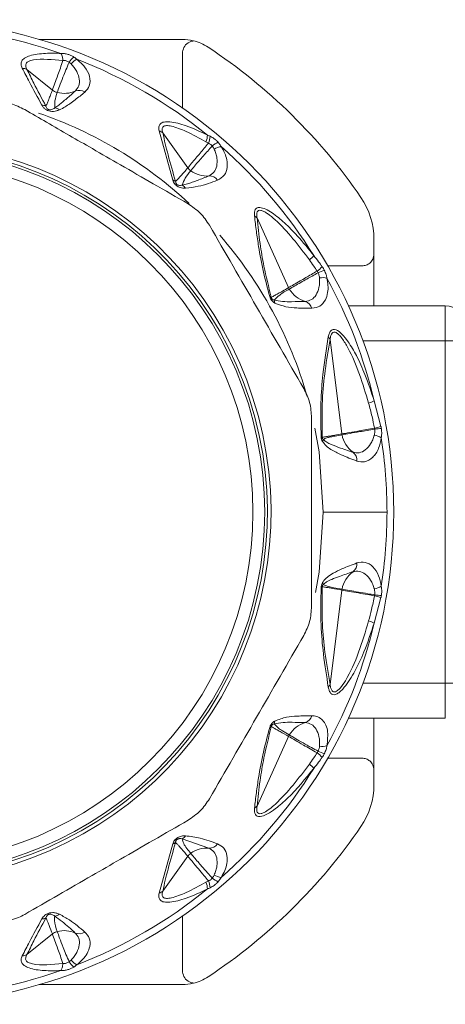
# Model space of a CAD drawing. Header units: millimetres. Extents: x -447 to 1924, y -61 to 422.
# Tile 16 of 65: x -81 to -63, y 379 to 421. Entities that reach past the tile are written whole.
import ezdxf

# ---------------------------------------------------------------- set-up
doc = ezdxf.new("R2010")
doc.units = ezdxf.units.MM

# ---------------------------------------------------------------- blocks, each defined once
blk = doc.blocks.new('Drawing View1')
at = {"color": 7, "linetype": 'Continuous', "lineweight": 18}
for p, q in [((130.208, 11.422), (124.111, 11.422)), ((130.221, 10.587), (130.221, 10.588)), ((130.221, 8.499), (130.221, 10.587)), ((124.67, 9.263), (123.587, 10.142)), ((129.801, 5.425), (129.221, 7.521)), ((130.445, 5.946), (129.374, 7.434)), ((134.737, 0.835), (133.394, 3.81)), ((138.378, 2.899), (138.378, 2.269)), ((138.378, 2.256), (138.378, 0.065)), ((137.543, 1.765), (136.408, 1.765)), ((137.288, 0.065), (141.421, 0.065)), ((141.421, 0.065), (141.421, -1.435)), ((137.014, -5.406), (136.508, -1.372)), ((137.911, -1.435), (141.421, -1.435)), ((142.221, -1.435), (141.421, -1.435)), ((141.421, -1.435), (141.421, -16.035)), ((138.387, -3.997), (138.68, -5.084)), ((136.221, -8.735), (138.936, -8.735)), ((136.508, -16.098), (137.014, -12.064)), ((138.68, -12.386), (138.387, -13.473)), ((137.911, -16.035), (141.421, -16.035)), ((141.421, -16.035), (141.421, -17.535)), ((142.221, -16.035), (141.421, -16.035)), ((137.288, -17.535), (141.421, -17.535)), ((138.378, -17.535), (138.378, -19.726)), ((134.737, -18.305), (133.394, -21.28)), ((137.543, -19.235), (136.408, -19.235)), ((138.378, -20.369), (138.378, -19.739)), ((131.341, -23.071), (130.208, -22.679)), ((129.801, -22.895), (129.221, -24.991)), ((130.445, -23.416), (129.374, -24.904)), ((130.221, -25.969), (130.221, -28.057)), ((124.67, -26.733), (123.587, -27.612)), ((130.221, -28.057), (130.221, -28.058)), ((130.208, -28.892), (124.111, -28.892))]:
    blk.add_line(p, q, dxfattribs=at)
at = {"color": 7, "linetype": 'Continuous', "lineweight": 18, "flags": 128}
for points in [[(136.221, -8.735), (136.038, -6.173), (135.861, -5.153)], [(135.889, -12.175), (136.038, -11.297), (136.221, -8.735)]]:
    blk.add_lwpolyline(points, dxfattribs=at)
at = {"color": 7, "linetype": 'Continuous', "lineweight": 18}
for radius in [15.5, 15]:
    blk.add_circle((118.221, -8.735), radius, dxfattribs=at)
for centre, radius, start, end in [((118.221, -8.735), 21, 270, 180), ((118.221, -8.735), 20.715, 70.7909, 88.7924), ((130.208, 9.419), 2.003, 76.3399, 89.9905), ((130.209, 9.426), 1.996, 66.6784, 76.3363), ((130.207, 9.42), 2.002, 56.5672, 66.684), ((118.221, -8.735), 23.757, 34.3869, 56.5672), ((126.171, 9.961), 0.925, 129.5889, 148.2249), ((126.055, 9.896), 0.761, 116.5758, 140.5903), ((118.221, -8.735), 20.715, 50.9198, 68.7924), ((85.67, 10.588), 44.551, 0, 0.3881), ((123.376, 9.751), 0.444, 61.635, 88.6537), ((125.809, 8.802), 0.452, 57.0824, 111.0736), ((125.172, 10.284), 1.162, 255.3904, 294.1143), ((124.207, 8.208), 0.417, 63.1273, 87.8975), ((124.719, 8.079), 0.427, 53.4449, 82.7909), ((118.221, -8.735), 18, 46.9592, 71.0059), ((129.093, 7.118), 0.423, 48.3487, 72.4435), ((130.476, 7.37), 0.805, 337.352, 358.2718), ((130.6, 7.335), 0.796, 335.0575, 357.1112), ((118.221, -8.735), 15.768, 285, 105), ((118.221, -8.735), 15.612, 285, 105), ((132.224, 6.037), 1.116, 116.1355, 131.2401), ((131.955, 6.093), 0.761, 96.5757, 120.5903), ((118.221, -8.735), 20.715, 31.8676, 48.7924), ((131.258, 6.765), 1.168, 233.8038, 274.0521), ((131.349, 5.149), 0.452, 37.0824, 91.0736), ((129.693, 5.069), 0.372, 51.6841, 73.0823), ((129.992, 4.856), 0.413, 31.8044, 58.5199), ((135.221, 2.899), 3.157, 360, 34.3869), ((133.108, 3.56), 0.379, 41.0953, 61.7317), ((118.221, -8.735), 18, 15.8753, 40.9986), ((134.711, 3.129), 1.441, 309.5516, 319.9201), ((135.049, 2.809), 1.559, 305.5589, 316.1412), ((137.098, -0.733), 2.461, 109.8898, 116.5421), ((136.198, 0.502), 0.761, 76.5756, 100.5902), ((118.221, -8.735), 20.715, 13.2231, 28.7924), ((133.884, 0.22), 0.238, 59.937, 76.7519), ((135.778, 1.379), 1.177, 211.0277, 253.9434), ((133.81, 0.158), 0.344, 3.5806, 24.3894), ((135.306, -0.179), 0.452, 17.0824, 71.0736), ((141.421, -0.735), 0.8, 0, 90), ((136.172, -1.529), 0.371, 24.9775, 45.1315), ((137.475, -2.025), 2.173, 288.1662, 294.8225), ((137.537, -5.341), 0.527, 187.1471, 190.9644), ((138.181, -5.234), 1.179, 190.1165, 233.9079), ((138.273, -6.204), 0.761, 56.5758, 80.5903), ((137.745, -2.237), 2.997, 282.7357, 288.1829), ((139.108, -9.976), 4.825, 94.8986, 98.2754), ((136.066, -5.761), 0.241, 62.5119, 75.0672), ((135.943, -5.601), 0.274, 332.8552, 351.1806), ((118.221, -8.735), 20.715, 0, 8.7924), ((137.202, -6.538), 0.452, 357.0824, 51.0736), ((118.221, -8.735), 20.715, 351.2076, 0), ((137.202, -10.932), 0.452, 308.9264, 2.9176), ((138.181, -12.237), 1.179, 126.0921, 169.8835), ((135.943, -11.87), 0.274, 8.8197, 27.1446), ((136.066, -11.709), 0.241, 284.9328, 297.4882), ((137.537, -12.13), 0.527, 169.0389, 172.8561), ((138.273, -11.266), 0.761, 279.4098, 303.4244), ((137.745, -15.234), 2.997, 71.8172, 77.2643), ((139.108, -7.494), 4.825, 261.7246, 265.1014), ((137.475, -15.446), 2.173, 65.1775, 71.8338), ((118.221, -8.735), 20.715, 331.2076, 346.7769), ((136.172, -15.941), 0.371, 314.8685, 335.0225), ((135.306, -17.292), 0.452, 288.9264, 342.9176), ((133.884, -17.69), 0.238, 283.2482, 300.0631), ((133.81, -17.628), 0.344, 335.6121, 356.4181), ((135.778, -18.85), 1.177, 106.0566, 148.9724), ((135.217, -18.522), 0.527, 148.0752, 155.7129), ((136.198, -17.972), 0.761, 259.4097, 283.4244), ((135.049, -20.279), 1.559, 43.8593, 54.4406), ((137.098, -16.738), 2.461, 243.4578, 250.1102), ((118.221, -8.735), 20.715, 311.2076, 328.1324), ((134.711, -20.599), 1.441, 40.0799, 50.4484), ((135.221, -20.369), 3.157, 325.6131, 0), ((133.108, -21.03), 0.379, 298.2682, 318.9047), ((118.221, -8.735), 23.757, 303.4328, 325.6131), ((129.992, -22.327), 0.413, 301.4786, 328.1961), ((129.693, -22.539), 0.372, 286.9177, 308.3159), ((131.258, -24.235), 1.168, 85.9479, 126.1962), ((131.349, -22.619), 0.452, 268.9264, 322.9176), ((132.224, -23.507), 1.116, 228.7599, 243.8644), ((131.955, -23.564), 0.761, 239.4098, 263.4244), ((130.476, -24.84), 0.805, 1.7282, 22.648), ((130.6, -24.805), 0.796, 2.889, 24.9426), ((118.221, -8.735), 20.715, 291.2076, 309.0802), ((129.093, -24.588), 0.423, 287.5565, 311.6513), ((124.719, -25.549), 0.427, 277.2081, 306.5557), ((124.207, -25.678), 0.417, 272.1025, 296.8728), ((125.172, -27.754), 1.162, 65.8857, 104.6096), ((125.809, -26.272), 0.452, 248.9264, 302.9176), ((123.376, -27.222), 0.444, 271.3463, 298.365), ((126.171, -27.431), 0.925, 211.775, 230.411), ((126.055, -27.367), 0.761, 219.4098, 243.4244), ((85.67, -28.058), 44.551, 359.6119, 0), ((118.221, -8.735), 20.715, 271.2076, 289.209), ((130.208, -26.889), 2.003, 270.0095, 283.6601), ((130.209, -26.896), 1.996, 283.6637, 293.3216), ((130.207, -26.89), 2.002, 293.316, 303.4328)]:
    blk.add_arc(centre, radius, start, end, dxfattribs=at)
for points, knots in [([(130.22, 10.889), (130.242, 10.977), (130.285, 11.152), (130.468, 11.303), (130.605, 11.349), (130.663, 11.36), (130.677, 11.363), (130.68, 11.364), (130.681, 11.365), (130.681, 11.365), (130.681, 11.365), (130.681, 11.365), (130.681, 11.365), (130.681, 11.365)], [0, 0, 0, 0, 0.374407, 0.748448, 0.936997, 0.984248, 0.996054, 0.997707, 0.999002, 0.999255, 0.999502, 0.999746, 1, 1, 1, 1]), ([(123.386, 10.195), (123.364, 10.249), (123.321, 10.357), (123.353, 10.508), (123.482, 10.638), (123.805, 10.775), (124.347, 10.843), (124.816, 10.832), (125.037, 10.827)], [0, 0, 0, 0, 0.1036523, 0.2038498, 0.3141847, 0.4406615, 0.7373736, 1, 1, 1, 1]), ([(123.587, 10.142), (123.563, 10.19), (123.517, 10.283), (123.539, 10.408), (123.656, 10.501), (124.13, 10.62), (124.671, 10.564), (125.12, 10.518)], [0, 0, 0, 0, 0.097572, 0.186101, 0.286324, 0.407959, 1, 1, 1, 1]), ([(124.67, 9.263), (124.701, 9.348), (124.758, 9.503), (124.915, 9.935), (125.046, 10.306), (125.12, 10.518)], [0, 0, 0, 0, 0.342164, 0.623264, 1, 1, 1, 1]), ([(125.037, 10.827), (125.06, 10.779), (125.102, 10.693), (125.115, 10.572), (125.12, 10.518)], [0, 0, 0, 0, 0.559299, 1, 1, 1, 1]), ([(125.037, 10.827), (125.085, 10.826), (125.18, 10.825), (125.328, 10.79), (125.466, 10.739), (125.542, 10.696), (125.582, 10.674)], [0, 0, 0, 0, 0.273675, 0.544486, 0.766897, 1, 1, 1, 1]), ([(125.12, 10.518), (125.142, 10.521), (125.186, 10.526), (125.258, 10.513), (125.326, 10.488), (125.365, 10.462), (125.385, 10.448)], [0, 0, 0, 0, 0.255573, 0.503234, 0.749597, 1, 1, 1, 1]), ([(125.582, 10.674), (125.608, 10.657), (125.655, 10.626), (125.697, 10.592), (125.715, 10.577)], [0, 0, 0, 0, 0.55931, 1, 1, 1, 1]), ([(125.715, 10.577), (125.834, 10.472), (126.101, 10.238), (126.285, 9.83), (126.289, 9.447), (126.128, 9.264), (126.055, 9.181)], [0, 0, 0, 0, 0.209172, 0.469256, 0.760695, 1, 1, 1, 1]), ([(124.222, 8.625), (124.041, 8.954), (123.749, 9.485), (123.486, 9.999), (123.386, 10.195)], [0, 0, 0, 0, 0.620107, 1, 1, 1, 1]), ([(124.395, 8.58), (124.22, 8.907), (123.937, 9.435), (123.683, 9.947), (123.587, 10.142)], [0, 0, 0, 0, 0.619883, 1, 1, 1, 1]), ([(124.879, 9.159), (124.907, 9.241), (124.963, 9.398), (125.126, 9.842), (125.291, 10.23), (125.385, 10.448)], [0, 0, 0, 0, 0.321949, 0.6179, 1, 1, 1, 1]), ([(125.385, 10.448), (125.401, 10.436), (125.43, 10.414), (125.456, 10.39), (125.467, 10.38)], [0, 0, 0, 0, 0.555851, 1, 1, 1, 1]), ([(125.467, 10.38), (125.515, 10.327), (125.613, 10.22), (125.747, 9.996), (125.838, 9.724), (125.822, 9.432), (125.705, 9.293), (125.647, 9.223)], [0, 0, 0, 0, 0.117159, 0.239896, 0.491308, 0.745636, 1, 1, 1, 1]), ([(124.395, 8.58), (124.417, 8.627), (124.461, 8.721), (124.523, 8.878), (124.593, 9.058), (124.643, 9.191), (124.67, 9.263)], [0, 0, 0, 0, 0.21465, 0.427263, 0.688154, 1, 1, 1, 1]), ([(124.879, 9.159), (124.837, 9.173), (124.761, 9.196), (124.698, 9.242), (124.67, 9.263)], [0, 0, 0, 0, 0.559728, 1, 1, 1, 1]), ([(124.772, 8.503), (124.769, 8.601), (124.762, 8.815), (124.838, 9.038), (124.879, 9.159)], [0, 0, 0, 0, 0.455709, 1, 1, 1, 1]), ([(125.647, 9.223), (125.526, 9.115), (125.346, 8.954), (125.112, 8.757), (124.944, 8.622), (124.83, 8.543), (124.772, 8.503)], [0, 0, 0, 0, 0.425602, 0.634107, 0.812726, 1, 1, 1, 1]), ([(126.055, 9.181), (125.917, 9.067), (125.712, 8.896), (125.426, 8.688), (125.212, 8.543), (125.055, 8.463), (124.973, 8.422)], [0, 0, 0, 0, 0.420929, 0.628617, 0.808166, 1, 1, 1, 1]), ([(123.49, 8.43), (123.8, 8.251), (124.429, 7.888), (125.395, 7.331), (126.446, 6.724), (127.641, 6.033), (129.009, 5.244), (129.96, 4.695), (130.452, 4.411)], [0, 0, 0, 0, 0.135419, 0.274991, 0.415244, 0.585607, 0.785782, 1, 1, 1, 1]), ([(124.973, 8.422), (124.931, 8.405), (124.855, 8.374), (124.724, 8.35), (124.594, 8.353), (124.465, 8.389), (124.359, 8.453), (124.278, 8.534), (124.242, 8.593), (124.222, 8.625)], [0, 0, 0, 0, 0.1952, 0.351587, 0.494569, 0.605688, 0.718068, 0.846595, 1, 1, 1, 1]), ([(124.772, 8.503), (124.732, 8.475), (124.682, 8.44), (124.588, 8.421), (124.54, 8.422), (124.504, 8.433), (124.483, 8.442), (124.465, 8.454), (124.438, 8.48), (124.412, 8.523), (124.401, 8.559), (124.395, 8.58)], [0, 0, 0, 0, 0.3888533, 0.4911394, 0.5781016, 0.6070597, 0.6356285, 0.6659115, 0.7003157, 0.8247631, 1, 1, 1, 1]), ([(129.221, 7.521), (129.211, 7.583), (129.192, 7.703), (129.263, 7.84), (129.429, 7.915), (129.794, 7.917), (130.439, 7.74), (130.978, 7.487), (131.28, 7.345)], [0, 0, 0, 0, 0.0942, 0.182499, 0.278775, 0.389657, 0.657979, 1, 1, 1, 1]), ([(129.374, 7.434), (129.361, 7.491), (129.341, 7.573), (129.362, 7.657), (129.396, 7.703), (129.452, 7.735), (129.562, 7.755), (129.863, 7.712), (130.446, 7.481), (130.937, 7.213), (131.218, 7.06)], [0, 0, 0, 0, 0.088148, 0.127362, 0.165638, 0.20809, 0.253003, 0.357761, 0.633199, 1, 1, 1, 1]), ([(129.924, 5.361), (129.812, 5.744), (129.603, 6.457), (129.447, 7.126), (129.374, 7.434)], [0, 0, 0, 0, 0.53826, 1, 1, 1, 1]), ([(131.28, 7.345), (131.301, 7.336), (131.34, 7.32), (131.378, 7.302), (131.395, 7.295)], [0, 0, 0, 0, 0.558376, 1, 1, 1, 1]), ([(131.395, 7.295), (131.453, 7.263), (131.543, 7.214), (131.657, 7.119), (131.707, 7.065), (131.732, 7.038)], [0, 0, 0, 0, 0.482193, 0.740263, 1, 1, 1, 1]), ([(130.445, 5.946), (130.493, 6.003), (130.579, 6.105), (130.773, 6.337), (131.007, 6.617), (131.2, 6.852), (131.321, 6.999)], [0, 0, 0, 0, 0.28629, 0.510661, 0.69222, 1, 1, 1, 1]), ([(130.569, 5.823), (130.617, 5.882), (130.703, 5.986), (130.904, 6.222), (131.145, 6.505), (131.356, 6.733), (131.488, 6.876)], [0, 0, 0, 0, 0.287161, 0.511571, 0.692984, 1, 1, 1, 1]), ([(131.218, 7.06), (131.237, 7.049), (131.272, 7.029), (131.306, 7.008), (131.321, 6.999)], [0, 0, 0, 0, 0.557314, 1, 1, 1, 1]), ([(131.321, 6.999), (131.356, 6.984), (131.42, 6.955), (131.467, 6.901), (131.488, 6.876)], [0, 0, 0, 0, 0.541687, 1, 1, 1, 1]), ([(131.568, 6.749), (131.595, 6.683), (131.65, 6.549), (131.7, 6.293), (131.692, 6.006), (131.577, 5.737), (131.42, 5.646), (131.341, 5.601)], [0, 0, 0, 0, 0.117118, 0.239833, 0.491188, 0.745502, 1, 1, 1, 1]), ([(131.488, 6.876), (131.506, 6.852), (131.536, 6.81), (131.558, 6.767), (131.568, 6.749)], [0, 0, 0, 0, 0.574767, 1, 1, 1, 1]), ([(131.868, 6.849), (131.921, 6.759), (132.037, 6.564), (132.122, 6.26), (132.136, 5.927), (132.026, 5.601), (131.818, 5.483), (131.71, 5.421)], [0, 0, 0, 0, 0.136663, 0.294577, 0.479617, 0.72985, 1, 1, 1, 1]), ([(131.732, 7.038), (131.762, 7.002), (131.814, 6.94), (131.852, 6.876), (131.868, 6.849)], [0, 0, 0, 0, 0.579744, 1, 1, 1, 1]), ([(129.924, 5.361), (129.962, 5.4), (130.04, 5.479), (130.159, 5.615), (130.295, 5.77), (130.392, 5.884), (130.445, 5.946)], [0, 0, 0, 0, 0.2134593, 0.4293792, 0.6901911, 1, 1, 1, 1]), ([(130.569, 5.823), (130.543, 5.843), (130.496, 5.879), (130.461, 5.926), (130.445, 5.946)], [0, 0, 0, 0, 0.559847, 1, 1, 1, 1]), ([(130.208, 5.209), (130.244, 5.31), (130.324, 5.529), (130.483, 5.72), (130.569, 5.823)], [0, 0, 0, 0, 0.460533, 1, 1, 1, 1]), ([(131.341, 5.601), (131.18, 5.536), (130.943, 5.441), (130.638, 5.331), (130.424, 5.259), (130.281, 5.226), (130.208, 5.209)], [0, 0, 0, 0, 0.429633, 0.636413, 0.813229, 1, 1, 1, 1]), ([(130.343, 5.074), (130.305, 5.075), (130.237, 5.077), (130.133, 5.099), (130.044, 5.134), (129.962, 5.185), (129.889, 5.254), (129.832, 5.34), (129.812, 5.396), (129.801, 5.425)], [0, 0, 0, 0, 0.2026743, 0.3639009, 0.4931688, 0.5944464, 0.7169049, 0.8527137, 1, 1, 1, 1]), ([(130.208, 5.209), (130.182, 5.204), (130.138, 5.195), (130.072, 5.197), (130.02, 5.211), (129.984, 5.232), (129.966, 5.249), (129.951, 5.267), (129.938, 5.29), (129.927, 5.324), (129.925, 5.346), (129.924, 5.361)], [0, 0, 0, 0, 0.274116, 0.463193, 0.592982, 0.653123, 0.685145, 0.720858, 0.783468, 0.856593, 1, 1, 1, 1]), ([(131.71, 5.421), (131.446, 5.321), (131.028, 5.161), (130.528, 5.098), (130.343, 5.074)], [0, 0, 0, 0, 0.629625, 1, 1, 1, 1]), ([(133.287, 3.894), (133.284, 3.948), (133.278, 4.051), (133.312, 4.171), (133.389, 4.246), (133.608, 4.276), (134.049, 4.042), (134.586, 3.595), (135.192, 2.983), (135.585, 2.489), (135.814, 2.202)], [0, 0, 0, 0, 0.054232, 0.103303, 0.150337, 0.200897, 0.369635, 0.542742, 0.734318, 1, 1, 1, 1]), ([(133.939, 0.451), (133.844, 0.806), (133.645, 1.554), (133.479, 2.466), (133.36, 3.254), (133.312, 3.677), (133.287, 3.894)], [0, 0, 0, 0, 0.283427, 0.598157, 0.79281, 1, 1, 1, 1]), ([(133.394, 3.81), (133.387, 3.861), (133.376, 3.955), (133.396, 4.068), (133.456, 4.134), (133.559, 4.138), (133.694, 4.088), (133.902, 3.961), (134.613, 3.367), (135.166, 2.633), (135.629, 2.018)], [0, 0, 0, 0, 0.051613, 0.09536, 0.137319, 0.180165, 0.228028, 0.285272, 0.402314, 1, 1, 1, 1]), ([(134.003, 0.425), (133.89, 0.873), (133.688, 1.674), (133.506, 2.79), (133.433, 3.449), (133.394, 3.81)], [0, 0, 0, 0, 0.364986, 0.653176, 1, 1, 1, 1]), ([(131.367, 3.496), (132.036, 2.336), (133.376, 0.016), (134.716, -2.305), (135.386, -3.466)], [0, 0, 0, 0, 0.499632, 1, 1, 1, 1]), ([(135.814, 2.202), (135.882, 2.116), (136.005, 1.961), (136.121, 1.8), (136.172, 1.729)], [0, 0, 0, 0, 0.555292, 1, 1, 1, 1]), ([(138.378, 2.269), (138.369, 2.196), (138.352, 2.05), (138.219, 1.886), (138.056, 1.786), (137.941, 1.771), (137.884, 1.764)], [0, 0, 0, 0, 0.2793328, 0.5588645, 0.7793628, 1, 1, 1, 1]), ([(135.629, 2.018), (135.69, 1.931), (135.801, 1.774), (135.908, 1.613), (135.955, 1.541)], [0, 0, 0, 0, 0.554562, 1, 1, 1, 1]), ([(136.172, 1.729), (136.19, 1.702), (136.223, 1.655), (136.249, 1.604), (136.261, 1.581)], [0, 0, 0, 0, 0.560194, 1, 1, 1, 1]), ([(137.884, 1.764), (137.821, 1.764), (137.708, 1.765), (137.594, 1.765), (137.543, 1.765)], [0, 0, 0, 0, 0.5485612, 1, 1, 1, 1]), ([(134.737, 0.835), (134.805, 0.874), (134.927, 0.944), (135.203, 1.104), (135.527, 1.291), (135.791, 1.445), (135.955, 1.541)], [0, 0, 0, 0, 0.294538, 0.521008, 0.701872, 1, 1, 1, 1]), ([(134.77, 0.773), (134.839, 0.813), (134.96, 0.884), (135.238, 1.043), (135.563, 1.229), (135.831, 1.377), (135.999, 1.469)], [0, 0, 0, 0, 0.294643, 0.521096, 0.701932, 1, 1, 1, 1]), ([(135.955, 1.541), (135.964, 1.528), (135.981, 1.505), (135.993, 1.48), (135.999, 1.469)], [0, 0, 0, 0, 0.560007, 1, 1, 1, 1]), ([(135.999, 1.469), (136.015, 1.427), (136.045, 1.354), (136.054, 1.281), (136.059, 1.25)], [0, 0, 0, 0, 0.571169, 1, 1, 1, 1]), ([(136.261, 1.581), (136.291, 1.515), (136.343, 1.4), (136.366, 1.289), (136.375, 1.242)], [0, 0, 0, 0, 0.5787259, 1, 1, 1, 1]), ([(136.059, 1.25), (136.062, 1.179), (136.068, 1.034), (136.027, 0.776), (135.922, 0.509), (135.722, 0.296), (135.542, 0.264), (135.453, 0.249)], [0, 0, 0, 0, 0.117122, 0.23984, 0.491204, 0.745529, 1, 1, 1, 1]), ([(136.375, 1.242), (136.394, 1.138), (136.436, 0.913), (136.411, 0.595), (136.307, 0.274), (136.09, 0.012), (135.856, -0.026), (135.738, -0.046)], [0, 0, 0, 0, 0.137707, 0.297654, 0.485766, 0.740451, 1, 1, 1, 1]), ([(134.153, 0.18), (134.127, 0.197), (134.081, 0.228), (134.025, 0.287), (133.987, 0.34), (133.958, 0.393), (133.946, 0.431), (133.939, 0.451)], [0, 0, 0, 0, 0.303841, 0.543349, 0.671179, 0.821746, 1, 1, 1, 1]), ([(134.003, 0.425), (134.053, 0.451), (134.15, 0.501), (134.308, 0.591), (134.504, 0.701), (134.652, 0.786), (134.737, 0.835)], [0, 0, 0, 0, 0.199401, 0.389589, 0.65075, 1, 1, 1, 1]), ([(134.123, 0.3), (134.109, 0.306), (134.085, 0.315), (134.053, 0.337), (134.033, 0.357), (134.021, 0.374), (134.013, 0.391), (134.006, 0.408), (134.004, 0.419), (134.003, 0.425)], [0, 0, 0, 0, 0.3366966, 0.5652326, 0.6587129, 0.7523062, 0.8216938, 0.9026669, 1, 1, 1, 1]), ([(134.123, 0.3), (134.199, 0.377), (134.388, 0.566), (134.627, 0.696), (134.77, 0.773)], [0, 0, 0, 0, 0.404874, 1, 1, 1, 1]), ([(134.77, 0.773), (134.763, 0.784), (134.751, 0.804), (134.741, 0.826), (134.737, 0.835)], [0, 0, 0, 0, 0.559976, 1, 1, 1, 1]), ([(135.453, 0.249), (135.258, 0.244), (134.931, 0.236), (134.496, 0.231), (134.243, 0.278), (134.123, 0.3)], [0, 0, 0, 0, 0.4373839, 0.7346037, 1, 1, 1, 1]), ([(135.738, -0.046), (135.522, -0.042), (135.158, -0.036), (134.641, -0.007), (134.313, 0.119), (134.153, 0.18)], [0, 0, 0, 0, 0.427707, 0.722359, 1, 1, 1, 1]), ([(136.434, -1.266), (136.447, -1.208), (136.471, -1.099), (136.542, -0.985), (136.64, -0.931), (136.802, -0.957), (137.031, -1.142), (137.33, -1.525), (137.666, -2.108), (138.049, -2.954), (138.264, -3.618), (138.387, -3.997)], [0, 0, 0, 0, 0.053488, 0.101165, 0.145724, 0.192526, 0.283011, 0.383772, 0.541991, 0.738283, 1, 1, 1, 1]), ([(136.508, -1.372), (136.517, -1.316), (136.535, -1.213), (136.589, -1.101), (136.669, -1.05), (136.774, -1.075), (136.894, -1.171), (137.07, -1.383), (137.606, -2.283), (137.904, -3.268), (138.152, -4.089)], [0, 0, 0, 0, 0.051327, 0.09442, 0.134349, 0.174419, 0.220939, 0.27713, 0.398157, 1, 1, 1, 1]), ([(136.128, -5.528), (136.118, -5.033), (136.097, -4.091), (136.211, -2.658), (136.351, -1.786), (136.434, -1.266)], [0, 0, 0, 0, 0.308412, 0.587789, 1, 1, 1, 1]), ([(136.178, -5.547), (136.17, -5.008), (136.155, -3.991), (136.295, -2.613), (136.434, -1.806), (136.508, -1.372)], [0, 0, 0, 0, 0.3425593, 0.6462348, 1, 1, 1, 1]), ([(138.152, -4.089), (138.203, -4.282), (138.295, -4.636), (138.371, -4.995), (138.406, -5.16)], [0, 0, 0, 0, 0.543046, 1, 1, 1, 1]), ([(135.721, -4.716), (135.721, -6.055), (135.721, -8.735), (135.721, -11.414), (135.721, -12.754)], [0, 0, 0, 0, 0.499933, 1, 1, 1, 1]), ([(136.178, -5.547), (136.238, -5.538), (136.349, -5.521), (136.528, -5.49), (136.747, -5.453), (136.915, -5.423), (137.014, -5.406)], [0, 0, 0, 0, 0.215335, 0.398234, 0.642077, 1, 1, 1, 1]), ([(136.214, -5.643), (136.264, -5.616), (136.365, -5.564), (136.543, -5.533), (136.76, -5.488), (136.923, -5.458), (137.02, -5.441)], [0, 0, 0, 0, 0.2016548, 0.4049185, 0.6470499, 1, 1, 1, 1]), ([(137.014, -5.406), (137.112, -5.389), (137.287, -5.358), (137.775, -5.272), (138.179, -5.2), (138.406, -5.16)], [0, 0, 0, 0, 0.351286, 0.635427, 1, 1, 1, 1]), ([(137.02, -5.441), (137.121, -5.423), (137.302, -5.391), (137.795, -5.304), (138.194, -5.237), (138.414, -5.201)], [0, 0, 0, 0, 0.361519, 0.649049, 1, 1, 1, 1]), ([(138.398, -5.453), (138.376, -5.521), (138.333, -5.659), (138.206, -5.887), (138.016, -6.102), (137.755, -6.234), (137.576, -6.202), (137.486, -6.187)], [0, 0, 0, 0, 0.117161, 0.239899, 0.491313, 0.74564, 1, 1, 1, 1]), ([(138.414, -5.201), (138.417, -5.249), (138.423, -5.337), (138.406, -5.417), (138.398, -5.453)], [0, 0, 0, 0, 0.543645, 1, 1, 1, 1]), ([(138.406, -5.16), (138.408, -5.167), (138.411, -5.181), (138.413, -5.195), (138.414, -5.201)], [0, 0, 0, 0, 0.560002, 1, 1, 1, 1]), ([(138.68, -5.084), (138.684, -5.099), (138.69, -5.127), (138.694, -5.156), (138.696, -5.168)], [0, 0, 0, 0, 0.560051, 1, 1, 1, 1]), ([(138.696, -5.168), (138.704, -5.246), (138.719, -5.387), (138.701, -5.512), (138.693, -5.569)], [0, 0, 0, 0, 0.552011, 1, 1, 1, 1]), ([(136.187, -5.726), (136.171, -5.694), (136.15, -5.65), (136.133, -5.579), (136.13, -5.546), (136.128, -5.528)], [0, 0, 0, 0, 0.527893, 0.7496455, 1, 1, 1, 1]), ([(136.214, -5.643), (136.208, -5.636), (136.198, -5.623), (136.187, -5.601), (136.181, -5.581), (136.178, -5.564), (136.178, -5.553), (136.178, -5.547)], [0, 0, 0, 0, 0.312066, 0.577689, 0.709478, 0.846396, 1, 1, 1, 1]), ([(137.654, -6.561), (137.428, -6.478), (137.059, -6.343), (136.618, -6.115), (136.347, -5.939), (136.234, -5.789), (136.187, -5.726)], [0, 0, 0, 0, 0.456555, 0.748856, 0.894627, 1, 1, 1, 1]), ([(137.486, -6.187), (137.28, -6.12), (136.945, -6.011), (136.562, -5.854), (136.344, -5.757), (136.25, -5.675), (136.214, -5.643)], [0, 0, 0, 0, 0.470738, 0.766879, 0.908603, 1, 1, 1, 1]), ([(138.693, -5.569), (138.661, -5.725), (138.591, -6.075), (138.328, -6.438), (137.999, -6.631), (137.761, -6.583), (137.654, -6.561)], [0, 0, 0, 0, 0.2100777, 0.4720648, 0.7629125, 1, 1, 1, 1]), ([(136.187, -11.744), (136.214, -11.703), (136.275, -11.614), (136.43, -11.478), (136.678, -11.318), (137.105, -11.113), (137.441, -10.988), (137.654, -10.909)], [0, 0, 0, 0, 0.063949, 0.139633, 0.317237, 0.568463, 1, 1, 1, 1]), ([(137.654, -10.909), (137.771, -10.887), (138.011, -10.841), (138.336, -11.043), (138.591, -11.396), (138.661, -11.744), (138.693, -11.901)], [0, 0, 0, 0, 0.259149, 0.531128, 0.788083, 1, 1, 1, 1]), ([(136.214, -11.828), (136.263, -11.787), (136.384, -11.688), (136.614, -11.595), (136.985, -11.446), (137.291, -11.347), (137.486, -11.283)], [0, 0, 0, 0, 0.12348, 0.298954, 0.554672, 1, 1, 1, 1]), ([(137.486, -11.283), (137.576, -11.268), (137.755, -11.236), (138.016, -11.368), (138.206, -11.583), (138.333, -11.811), (138.376, -11.949), (138.398, -12.017)], [0, 0, 0, 0, 0.25439, 0.508653, 0.760076, 0.882848, 1, 1, 1, 1]), ([(136.128, -11.942), (136.13, -11.926), (136.133, -11.892), (136.149, -11.82), (136.172, -11.775), (136.187, -11.744)], [0, 0, 0, 0, 0.222827, 0.488483, 1, 1, 1, 1]), ([(136.434, -16.204), (136.359, -15.743), (136.227, -14.918), (136.099, -13.506), (136.118, -12.492), (136.128, -11.942)], [0, 0, 0, 0, 0.366467, 0.656613, 1, 1, 1, 1]), ([(136.508, -16.098), (136.431, -15.646), (136.292, -14.838), (136.155, -13.456), (136.17, -12.461), (136.178, -11.923)], [0, 0, 0, 0, 0.368099, 0.658336, 1, 1, 1, 1]), ([(136.178, -11.923), (136.178, -11.918), (136.178, -11.908), (136.181, -11.89), (136.187, -11.869), (136.199, -11.847), (136.208, -11.834), (136.214, -11.828)], [0, 0, 0, 0, 0.132574, 0.271467, 0.437835, 0.686829, 1, 1, 1, 1]), ([(137.014, -12.064), (136.874, -12.04), (136.677, -12.005), (136.43, -11.963), (136.291, -11.939), (136.21, -11.928), (136.178, -11.923)], [0, 0, 0, 0, 0.5028072, 0.7085926, 0.8855603, 1, 1, 1, 1]), ([(137.02, -12.029), (136.904, -12.007), (136.713, -11.97), (136.437, -11.925), (136.29, -11.861), (136.214, -11.828)], [0, 0, 0, 0, 0.426007, 0.700145, 1, 1, 1, 1]), ([(138.406, -12.311), (138.307, -12.293), (138.061, -12.249), (137.69, -12.183), (137.279, -12.111), (137.111, -12.081), (137.014, -12.064)], [0, 0, 0, 0, 0.155639, 0.387571, 0.650535, 1, 1, 1, 1]), ([(138.414, -12.269), (138.314, -12.253), (138.067, -12.213), (137.696, -12.148), (137.285, -12.077), (137.116, -12.047), (137.02, -12.029)], [0, 0, 0, 0, 0.155657, 0.38755, 0.650476, 1, 1, 1, 1]), ([(138.398, -12.017), (138.406, -12.058), (138.423, -12.138), (138.417, -12.226), (138.414, -12.269)], [0, 0, 0, 0, 0.510723, 1, 1, 1, 1]), ([(138.693, -11.901), (138.702, -11.974), (138.719, -12.101), (138.703, -12.242), (138.696, -12.302)], [0, 0, 0, 0, 0.572072, 1, 1, 1, 1]), ([(138.406, -12.311), (138.364, -12.506), (138.288, -12.865), (138.195, -13.219), (138.152, -13.381)], [0, 0, 0, 0, 0.542941, 1, 1, 1, 1]), ([(138.414, -12.269), (138.412, -12.277), (138.41, -12.291), (138.407, -12.305), (138.406, -12.311)], [0, 0, 0, 0, 0.5597797, 1, 1, 1, 1]), ([(138.696, -12.302), (138.693, -12.318), (138.689, -12.346), (138.683, -12.374), (138.68, -12.386)], [0, 0, 0, 0, 0.559761, 1, 1, 1, 1]), ([(138.152, -13.381), (137.883, -14.285), (137.572, -15.329), (136.985, -16.201), (136.838, -16.348), (136.741, -16.407), (136.655, -16.415), (136.585, -16.362), (136.534, -16.253), (136.517, -16.152), (136.508, -16.098)], [0, 0, 0, 0, 0.6561977, 0.7575874, 0.7997918, 0.836227, 0.8716715, 0.9077771, 0.9500143, 1, 1, 1, 1]), ([(138.387, -13.473), (138.252, -13.887), (138.011, -14.625), (137.56, -15.579), (137.176, -16.175), (136.89, -16.447), (136.742, -16.528), (136.624, -16.533), (136.536, -16.479), (136.47, -16.367), (136.446, -16.26), (136.434, -16.204)], [0, 0, 0, 0, 0.285538, 0.509527, 0.703242, 0.765072, 0.819711, 0.859429, 0.901399, 0.9481, 1, 1, 1, 1]), ([(135.386, -14.004), (134.716, -15.165), (133.376, -17.486), (132.036, -19.806), (131.367, -20.966)], [0, 0, 0, 0, 0.500234, 1, 1, 1, 1]), ([(135.738, -17.424), (135.528, -17.428), (135.173, -17.434), (134.657, -17.461), (134.322, -17.587), (134.153, -17.65)], [0, 0, 0, 0, 0.415711, 0.705132, 1, 1, 1, 1]), ([(136.375, -18.712), (136.4, -18.474), (136.452, -17.98), (136.212, -17.599), (135.956, -17.444), (135.803, -17.43), (135.738, -17.424)], [0, 0, 0, 0, 0.323235, 0.671392, 0.858958, 1, 1, 1, 1]), ([(133.939, -17.921), (133.844, -18.276), (133.645, -19.025), (133.479, -19.938), (133.36, -20.726), (133.312, -21.147), (133.287, -21.364)], [0, 0, 0, 0, 0.2837068, 0.5987607, 0.793171, 1, 1, 1, 1]), ([(134.003, -17.896), (133.89, -18.344), (133.688, -19.145), (133.506, -20.261), (133.433, -20.92), (133.394, -21.28)], [0, 0, 0, 0, 0.365567, 0.653732, 1, 1, 1, 1]), ([(134.153, -17.65), (134.126, -17.668), (134.078, -17.701), (134.021, -17.761), (133.984, -17.815), (133.957, -17.865), (133.945, -17.901), (133.939, -17.921)], [0, 0, 0, 0, 0.317365, 0.562223, 0.68531, 0.828098, 1, 1, 1, 1]), ([(134.123, -17.771), (134.108, -17.776), (134.083, -17.786), (134.051, -17.809), (134.031, -17.83), (134.02, -17.846), (134.012, -17.862), (134.006, -17.879), (134.004, -17.89), (134.003, -17.896)], [0, 0, 0, 0, 0.350592, 0.583117, 0.673422, 0.761724, 0.827666, 0.905665, 1, 1, 1, 1]), ([(134.737, -18.305), (134.617, -18.236), (134.444, -18.137), (134.23, -18.017), (134.106, -17.948), (134.034, -17.911), (134.003, -17.896)], [0, 0, 0, 0, 0.493755, 0.710629, 0.876371, 1, 1, 1, 1]), ([(135.453, -17.719), (135.263, -17.714), (134.944, -17.706), (134.509, -17.701), (134.25, -17.748), (134.123, -17.771)], [0, 0, 0, 0, 0.425144, 0.717363, 1, 1, 1, 1]), ([(134.77, -18.243), (134.676, -18.186), (134.516, -18.087), (134.28, -17.952), (134.176, -17.832), (134.123, -17.771)], [0, 0, 0, 0, 0.40792, 0.697704, 1, 1, 1, 1]), ([(136.059, -18.72), (136.062, -18.649), (136.068, -18.504), (136.027, -18.246), (135.922, -17.979), (135.722, -17.766), (135.542, -17.735), (135.453, -17.719)], [0, 0, 0, 0, 0.117146, 0.239913, 0.491348, 0.745631, 1, 1, 1, 1]), ([(135.955, -19.011), (135.756, -18.895), (135.402, -18.689), (134.976, -18.443), (134.822, -18.354), (134.737, -18.305)], [0, 0, 0, 0, 0.365428, 0.649355, 1, 1, 1, 1]), ([(135.999, -18.939), (135.902, -18.886), (135.672, -18.762), (135.346, -18.575), (134.995, -18.374), (134.852, -18.291), (134.77, -18.243)], [0, 0, 0, 0, 0.171049, 0.404806, 0.657867, 1, 1, 1, 1]), ([(135.999, -18.939), (136.015, -18.898), (136.044, -18.825), (136.054, -18.752), (136.059, -18.72)], [0, 0, 0, 0, 0.5524725, 1, 1, 1, 1]), ([(136.261, -19.051), (136.29, -18.987), (136.342, -18.872), (136.365, -18.761), (136.375, -18.712)], [0, 0, 0, 0, 0.5601162, 1, 1, 1, 1]), ([(135.629, -19.488), (135.69, -19.401), (135.801, -19.244), (135.908, -19.083), (135.955, -19.011)], [0, 0, 0, 0, 0.554562, 1, 1, 1, 1]), ([(135.814, -19.672), (135.882, -19.586), (136.005, -19.431), (136.121, -19.27), (136.172, -19.199)], [0, 0, 0, 0, 0.555292, 1, 1, 1, 1]), ([(135.955, -19.011), (135.964, -18.998), (135.981, -18.975), (135.993, -18.95), (135.999, -18.939)], [0, 0, 0, 0, 0.560007, 1, 1, 1, 1]), ([(136.172, -19.199), (136.19, -19.172), (136.223, -19.125), (136.249, -19.074), (136.261, -19.051)], [0, 0, 0, 0, 0.560194, 1, 1, 1, 1]), ([(137.884, -19.234), (137.821, -19.234), (137.708, -19.235), (137.594, -19.235), (137.543, -19.235)], [0, 0, 0, 0, 0.5485612, 1, 1, 1, 1]), ([(138.378, -19.739), (138.369, -19.666), (138.352, -19.52), (138.219, -19.356), (138.056, -19.256), (137.941, -19.241), (137.884, -19.234)], [0, 0, 0, 0, 0.2793328, 0.5588645, 0.7793628, 1, 1, 1, 1]), ([(133.287, -21.364), (133.284, -21.42), (133.278, -21.526), (133.315, -21.647), (133.396, -21.719), (133.564, -21.738), (133.844, -21.626), (134.249, -21.352), (134.948, -20.74), (135.456, -20.113), (135.814, -19.672)], [0, 0, 0, 0, 0.055904, 0.10622, 0.153662, 0.203296, 0.307891, 0.418501, 0.590067, 1, 1, 1, 1]), ([(133.394, -21.28), (133.387, -21.332), (133.375, -21.43), (133.398, -21.543), (133.461, -21.606), (133.566, -21.607), (133.808, -21.512), (134.58, -20.877), (135.172, -20.094), (135.629, -19.488)], [0, 0, 0, 0, 0.053191, 0.098086, 0.139814, 0.182632, 0.23063, 0.405048, 1, 1, 1, 1]), ([(130.452, -21.881), (129.961, -22.164), (129.01, -22.714), (127.638, -23.506), (125.797, -24.568), (124.445, -25.349), (123.49, -25.9)], [0, 0, 0, 0, 0.21393, 0.414834, 0.587057, 1, 1, 1, 1]), ([(130.343, -22.544), (130.289, -22.546), (130.189, -22.549), (130.042, -22.601), (129.939, -22.674), (129.875, -22.743), (129.829, -22.819), (129.811, -22.869), (129.801, -22.895)], [0, 0, 0, 0, 0.288282, 0.527872, 0.63604, 0.745985, 0.866726, 1, 1, 1, 1]), ([(130.208, -22.679), (130.168, -22.671), (130.121, -22.661), (130.05, -22.673), (130.021, -22.682), (129.996, -22.695), (129.975, -22.71), (129.959, -22.726), (129.941, -22.753), (129.927, -22.79), (129.925, -22.816), (129.924, -22.831)], [0, 0, 0, 0, 0.4179621, 0.499227, 0.5680035, 0.6251534, 0.663526, 0.7017402, 0.7444069, 0.8543682, 1, 1, 1, 1]), ([(130.569, -23.293), (130.451, -23.157), (130.285, -22.967), (130.225, -22.743), (130.208, -22.679)], [0, 0, 0, 0, 0.71325, 1, 1, 1, 1]), ([(131.71, -22.891), (131.471, -22.801), (131.052, -22.642), (130.556, -22.574), (130.343, -22.544)], [0, 0, 0, 0, 0.570277, 1, 1, 1, 1]), ([(129.924, -22.831), (129.812, -23.214), (129.603, -23.927), (129.447, -24.596), (129.374, -24.904)], [0, 0, 0, 0, 0.538008, 1, 1, 1, 1]), ([(130.445, -23.416), (130.356, -23.312), (130.229, -23.163), (130.073, -22.987), (129.989, -22.895), (129.942, -22.849), (129.924, -22.831)], [0, 0, 0, 0, 0.520969, 0.746084, 0.897635, 1, 1, 1, 1]), ([(131.568, -24.219), (131.595, -24.153), (131.65, -24.019), (131.7, -23.763), (131.692, -23.476), (131.577, -23.207), (131.42, -23.116), (131.341, -23.071)], [0, 0, 0, 0, 0.117149, 0.239869, 0.491247, 0.745575, 1, 1, 1, 1]), ([(131.868, -24.32), (131.925, -24.222), (132.046, -24.016), (132.128, -23.697), (132.13, -23.358), (132.006, -23.053), (131.806, -22.944), (131.71, -22.891)], [0, 0, 0, 0, 0.146737, 0.311562, 0.506363, 0.761707, 1, 1, 1, 1]), ([(130.569, -23.293), (130.543, -23.313), (130.496, -23.35), (130.461, -23.396), (130.445, -23.416)], [0, 0, 0, 0, 0.5598474, 1, 1, 1, 1]), ([(131.321, -24.469), (131.26, -24.394), (131.11, -24.211), (130.915, -23.978), (130.731, -23.758), (130.564, -23.558), (130.488, -23.467), (130.445, -23.416)], [0, 0, 0, 0, 0.154753, 0.378155, 0.536035, 0.740167, 1, 1, 1, 1]), ([(131.488, -24.346), (131.42, -24.274), (131.253, -24.099), (131.052, -23.864), (130.861, -23.642), (130.689, -23.439), (130.612, -23.346), (130.569, -23.293)], [0, 0, 0, 0, 0.154429, 0.377318, 0.534784, 0.73906, 1, 1, 1, 1]), ([(131.321, -24.469), (131.337, -24.463), (131.369, -24.451), (131.414, -24.422), (131.455, -24.387), (131.477, -24.36), (131.488, -24.346)], [0, 0, 0, 0, 0.252688, 0.501352, 0.749494, 1, 1, 1, 1]), ([(131.488, -24.346), (131.505, -24.323), (131.535, -24.282), (131.558, -24.238), (131.568, -24.219)], [0, 0, 0, 0, 0.549544, 1, 1, 1, 1]), ([(131.732, -24.509), (131.761, -24.474), (131.812, -24.412), (131.851, -24.348), (131.868, -24.32)], [0, 0, 0, 0, 0.554606, 1, 1, 1, 1]), ([(129.374, -24.904), (129.361, -24.961), (129.341, -25.043), (129.362, -25.127), (129.396, -25.173), (129.452, -25.205), (129.562, -25.225), (129.863, -25.182), (130.446, -24.951), (130.937, -24.683), (131.218, -24.53)], [0, 0, 0, 0, 0.08814, 0.127354, 0.16563, 0.208084, 0.253003, 0.357789, 0.633246, 1, 1, 1, 1]), ([(131.218, -24.53), (131.237, -24.519), (131.272, -24.499), (131.306, -24.478), (131.321, -24.469)], [0, 0, 0, 0, 0.557314, 1, 1, 1, 1]), ([(131.28, -24.815), (131.301, -24.806), (131.34, -24.79), (131.378, -24.773), (131.395, -24.765)], [0, 0, 0, 0, 0.558376, 1, 1, 1, 1]), ([(131.395, -24.765), (131.453, -24.733), (131.543, -24.684), (131.657, -24.589), (131.707, -24.536), (131.732, -24.509)], [0, 0, 0, 0, 0.4830665, 0.7400479, 1, 1, 1, 1]), ([(129.221, -24.991), (129.211, -25.054), (129.192, -25.174), (129.263, -25.31), (129.429, -25.385), (129.794, -25.387), (130.439, -25.21), (130.978, -24.957), (131.28, -24.815)], [0, 0, 0, 0, 0.0944189, 0.1824922, 0.2787502, 0.3896868, 0.6580242, 1, 1, 1, 1]), ([(122.887, -26.15), (123.003, -26.114), (123.214, -26.049), (123.404, -25.947), (123.49, -25.9)], [0, 0, 0, 0, 0.54545, 1, 1, 1, 1]), ([(124.973, -25.892), (124.926, -25.874), (124.843, -25.84), (124.699, -25.818), (124.561, -25.829), (124.437, -25.873), (124.345, -25.936), (124.273, -26.012), (124.24, -26.066), (124.222, -26.095)], [0, 0, 0, 0, 0.215253, 0.384528, 0.526066, 0.634008, 0.741365, 0.859377, 1, 1, 1, 1]), ([(124.772, -25.973), (124.733, -25.945), (124.679, -25.909), (124.585, -25.89), (124.539, -25.893), (124.512, -25.9), (124.49, -25.909), (124.464, -25.924), (124.435, -25.953), (124.411, -25.997), (124.401, -26.031), (124.395, -26.05)], [0, 0, 0, 0, 0.3883566, 0.5202079, 0.5615594, 0.5993846, 0.6269174, 0.6554177, 0.7206544, 0.8386, 1, 1, 1, 1]), ([(124.879, -26.63), (124.821, -26.469), (124.741, -26.245), (124.765, -26.033), (124.772, -25.973)], [0, 0, 0, 0, 0.713706, 1, 1, 1, 1]), ([(125.647, -26.693), (125.463, -26.527), (125.182, -26.271), (124.878, -26.05), (124.772, -25.973)], [0, 0, 0, 0, 0.653194, 1, 1, 1, 1]), ([(126.055, -26.651), (125.846, -26.473), (125.525, -26.198), (125.117, -25.972), (124.973, -25.892)], [0, 0, 0, 0, 0.647777, 1, 1, 1, 1]), ([(124.222, -26.095), (124.041, -26.424), (123.749, -26.955), (123.486, -27.47), (123.386, -27.665)], [0, 0, 0, 0, 0.620302, 1, 1, 1, 1]), ([(124.395, -26.05), (124.22, -26.377), (123.937, -26.905), (123.683, -27.417), (123.587, -27.612)], [0, 0, 0, 0, 0.620078, 1, 1, 1, 1]), ([(124.67, -26.733), (124.625, -26.612), (124.56, -26.441), (124.479, -26.238), (124.434, -26.131), (124.407, -26.074), (124.395, -26.05)], [0, 0, 0, 0, 0.523004, 0.738676, 0.891237, 1, 1, 1, 1]), ([(124.879, -26.63), (124.837, -26.643), (124.761, -26.666), (124.698, -26.712), (124.67, -26.733)], [0, 0, 0, 0, 0.559727, 1, 1, 1, 1]), ([(125.12, -27.988), (125.046, -27.776), (124.915, -27.405), (124.758, -26.973), (124.701, -26.818), (124.67, -26.733)], [0, 0, 0, 0, 0.37661, 0.657741, 1, 1, 1, 1]), ([(125.385, -27.918), (125.294, -27.706), (125.129, -27.322), (124.965, -26.874), (124.908, -26.714), (124.879, -26.63)], [0, 0, 0, 0, 0.371267, 0.671006, 1, 1, 1, 1]), ([(125.467, -27.85), (125.515, -27.797), (125.613, -27.69), (125.747, -27.466), (125.838, -27.194), (125.822, -26.902), (125.705, -26.763), (125.647, -26.693)], [0, 0, 0, 0, 0.117149, 0.239869, 0.491248, 0.745576, 1, 1, 1, 1]), ([(125.715, -28.047), (125.801, -27.975), (125.986, -27.822), (126.172, -27.551), (126.29, -27.233), (126.278, -26.904), (126.127, -26.733), (126.055, -26.651)], [0, 0, 0, 0, 0.1468149, 0.3117355, 0.5067024, 0.7623101, 1, 1, 1, 1]), ([(123.386, -27.665), (123.365, -27.719), (123.322, -27.823), (123.35, -27.97), (123.466, -28.096), (123.767, -28.236), (124.31, -28.313), (124.794, -28.302), (125.037, -28.297)], [0, 0, 0, 0, 0.1017236, 0.1977442, 0.3042694, 0.4235864, 0.7110771, 1, 1, 1, 1]), ([(123.587, -27.612), (123.563, -27.659), (123.519, -27.749), (123.536, -27.871), (123.641, -27.964), (124.106, -28.094), (124.656, -28.037), (125.12, -27.988)], [0, 0, 0, 0, 0.09476, 0.180727, 0.278153, 0.391304, 1, 1, 1, 1]), ([(125.12, -27.988), (125.112, -28.056), (125.098, -28.178), (125.055, -28.26), (125.037, -28.297)], [0, 0, 0, 0, 0.559282, 1, 1, 1, 1]), ([(125.12, -27.988), (125.142, -27.991), (125.186, -27.996), (125.258, -27.984), (125.326, -27.958), (125.365, -27.932), (125.385, -27.918)], [0, 0, 0, 0, 0.255568, 0.50322, 0.749583, 1, 1, 1, 1]), ([(125.385, -27.918), (125.401, -27.906), (125.43, -27.884), (125.456, -27.86), (125.467, -27.85)], [0, 0, 0, 0, 0.555849, 1, 1, 1, 1]), ([(125.582, -28.144), (125.608, -28.127), (125.655, -28.096), (125.697, -28.062), (125.715, -28.047)], [0, 0, 0, 0, 0.55931, 1, 1, 1, 1]), ([(125.037, -28.297), (125.085, -28.296), (125.18, -28.295), (125.327, -28.26), (125.465, -28.21), (125.542, -28.166), (125.582, -28.144)], [0, 0, 0, 0, 0.273593, 0.542673, 0.764584, 1, 1, 1, 1]), ([(130.22, -28.359), (130.242, -28.447), (130.285, -28.623), (130.468, -28.773), (130.605, -28.819), (130.663, -28.83), (130.677, -28.833), (130.68, -28.834), (130.681, -28.835), (130.681, -28.835), (130.681, -28.835), (130.681, -28.835), (130.681, -28.835), (130.681, -28.836)], [0, 0, 0, 0, 0.374407, 0.748448, 0.936997, 0.984248, 0.996054, 0.997707, 0.999002, 0.999255, 0.999502, 0.999746, 1, 1, 1, 1])]:
    blk.add_open_spline(points, degree=3, knots=knots, dxfattribs=at)
for points in [[(123.49, 8.43), (123.293, 8.527), (122.898, 8.721), (122.46, 8.75), (122.24, 8.765)], [(131.367, 3.496), (131.244, 3.678), (131, 4.044), (130.634, 4.288), (130.452, 4.411)], [(135.721, -4.716), (135.706, -4.496), (135.677, -4.058), (135.483, -3.663), (135.386, -3.466)], [(135.386, -14.004), (135.483, -13.807), (135.677, -13.412), (135.706, -12.974), (135.721, -12.754)], [(130.452, -21.881), (130.634, -21.758), (131, -21.514), (131.244, -21.148), (131.367, -20.966)]]:
    blk.add_open_spline(points, degree=3, dxfattribs=at)

msp = doc.modelspace()

# ---------------------------------------------------------------- block references
at = {"color": 7, "linetype": 'Continuous', "lineweight": 18}
msp.add_blockref('Drawing View1', (-204.512, 408.877), dxfattribs=at)

doc.saveas('drawing.dxf')
